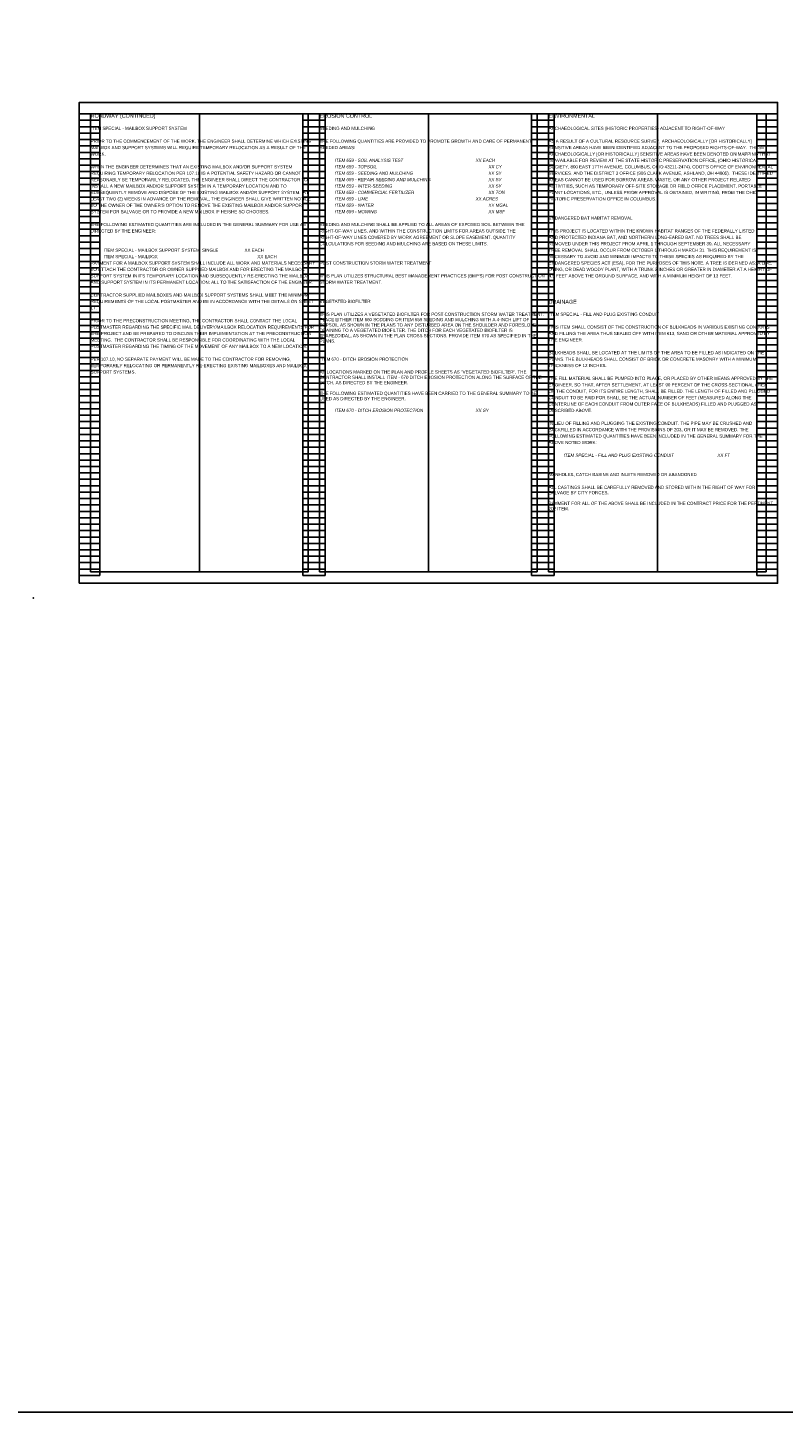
# Model space of a CAD drawing. Header units: feet. Extents: x -125 to 477, y -52 to 274.
# Tile 10 of 16: x 193 to 226, y 153 to 213. Entities that reach past the tile are written whole.
import ezdxf

# ---------------------------------------------------------------- set-up
doc = ezdxf.new("R2010")
doc.units = ezdxf.units.FT
doc.header["$MEASUREMENT"] = 0
doc.layers.add('0_VIEW', color=7, linetype='Continuous', plot=False)
doc.layers.add('SC_Scratch1', color=7, linetype='Continuous', plot=False)
doc.layers.add('SH_Text', color=7, linetype='Continuous')
doc.layers.add('TX_P_1', color=7, linetype='Continuous')
doc.styles.add('Slanted-Normal', font='font31.shx', dxfattribs={"height": 0.14})

# ---------------------------------------------------------------- blocks, each defined once
blk = doc.blocks.new('3COL')
at = {"layer": '0_VIEW', "color": 3, "linetype": 'Continuous'}
for p, q in [((2, 0.98), (2, 21.14)), ((2, 21.14), (2.9, 21.14)), ((2, 20.86), (2.9, 20.86)), ((2, 20.58), (2.9, 20.58)), ((2.9, 0.98), (2.9, 21.14)), ((11.76, 0.98), (11.76, 21.14)), ((11.76, 21.14), (12.74, 21.14)), ((11.76, 20.86), (12.74, 20.86)), ((11.76, 20.58), (12.74, 20.58)), ((12.74, 0.98), (12.74, 21.14)), ((21.76, 0.98), (21.76, 21.14)), ((21.76, 21.14), (22.74, 21.14)), ((21.76, 20.86), (22.74, 20.86)), ((21.76, 20.58), (22.74, 20.58)), ((22.74, 0.98), (22.74, 21.14)), ((31.6, 0.98), (31.6, 21.14)), ((31.6, 21.14), (32.5, 21.14)), ((31.6, 20.86), (32.5, 20.86)), ((31.6, 20.58), (32.5, 20.58)), ((32.5, 0.98), (32.5, 21.14)), ((2, 20.3), (2.9, 20.3)), ((2, 20.02), (2.9, 20.02)), ((11.76, 20.3), (12.74, 20.3)), ((11.76, 20.02), (12.74, 20.02)), ((21.76, 20.3), (22.74, 20.3)), ((21.76, 20.02), (22.74, 20.02)), ((31.6, 20.3), (32.5, 20.3)), ((31.6, 20.02), (32.5, 20.02)), ((2, 19.74), (2.9, 19.74)), ((2, 19.46), (2.9, 19.46)), ((11.76, 19.74), (12.74, 19.74)), ((11.76, 19.46), (12.74, 19.46)), ((21.76, 19.74), (22.74, 19.74)), ((21.76, 19.46), (22.74, 19.46)), ((31.6, 19.74), (32.5, 19.74)), ((31.6, 19.46), (32.5, 19.46)), ((2, 19.18), (2.9, 19.18)), ((2, 18.9), (2.9, 18.9)), ((11.76, 19.18), (12.74, 19.18)), ((11.76, 18.9), (12.74, 18.9)), ((21.76, 19.18), (22.74, 19.18)), ((21.76, 18.9), (22.74, 18.9)), ((31.6, 19.18), (32.5, 19.18)), ((31.6, 18.9), (32.5, 18.9)), ((2, 18.62), (2.9, 18.62)), ((2, 18.34), (2.9, 18.34)), ((11.76, 18.62), (12.74, 18.62)), ((11.76, 18.34), (12.74, 18.34)), ((21.76, 18.62), (22.74, 18.62)), ((21.76, 18.34), (22.74, 18.34)), ((31.6, 18.62), (32.5, 18.62)), ((31.6, 18.34), (32.5, 18.34)), ((2, 18.06), (2.9, 18.06)), ((2, 17.78), (2.9, 17.78)), ((11.76, 18.06), (12.74, 18.06)), ((11.76, 17.78), (12.74, 17.78)), ((21.76, 18.06), (22.74, 18.06)), ((21.76, 17.78), (22.74, 17.78)), ((31.6, 18.06), (32.5, 18.06)), ((31.6, 17.78), (32.5, 17.78)), ((2, 17.5), (2.9, 17.5)), ((2, 17.22), (2.9, 17.22)), ((2, 16.94), (2.9, 16.94)), ((11.76, 17.5), (12.74, 17.5)), ((11.76, 17.22), (12.74, 17.22)), ((11.76, 16.94), (12.74, 16.94)), ((21.76, 17.5), (22.74, 17.5)), ((21.76, 17.22), (22.74, 17.22)), ((21.76, 16.94), (22.74, 16.94)), ((31.6, 17.5), (32.5, 17.5)), ((31.6, 17.22), (32.5, 17.22)), ((31.6, 16.94), (32.5, 16.94)), ((2, 16.66), (2.9, 16.66)), ((2, 16.38), (2.9, 16.38)), ((11.76, 16.66), (12.74, 16.66)), ((11.76, 16.38), (12.74, 16.38)), ((21.76, 16.66), (22.74, 16.66)), ((21.76, 16.38), (22.74, 16.38)), ((31.6, 16.66), (32.5, 16.66)), ((31.6, 16.38), (32.5, 16.38)), ((2, 16.1), (2.9, 16.1)), ((2, 15.82), (2.9, 15.82)), ((11.76, 16.1), (12.74, 16.1)), ((11.76, 15.82), (12.74, 15.82)), ((21.76, 16.1), (22.74, 16.1)), ((21.76, 15.82), (22.74, 15.82)), ((31.6, 16.1), (32.5, 16.1)), ((31.6, 15.82), (32.5, 15.82)), ((2, 15.54), (2.9, 15.54)), ((2, 15.26), (2.9, 15.26)), ((11.76, 15.54), (12.74, 15.54)), ((11.76, 15.26), (12.74, 15.26)), ((21.76, 15.54), (22.74, 15.54)), ((21.76, 15.26), (22.74, 15.26)), ((31.6, 15.54), (32.5, 15.54)), ((31.6, 15.26), (32.5, 15.26)), ((2, 14.98), (2.9, 14.98)), ((2, 14.7), (2.9, 14.7)), ((11.76, 14.98), (12.74, 14.98)), ((11.76, 14.7), (12.74, 14.7)), ((21.76, 14.98), (22.74, 14.98)), ((21.76, 14.7), (22.74, 14.7)), ((31.6, 14.98), (32.5, 14.98)), ((31.6, 14.7), (32.5, 14.7)), ((2, 14.42), (2.9, 14.42)), ((2, 14.14), (2.9, 14.14)), ((11.76, 14.42), (12.74, 14.42)), ((11.76, 14.14), (12.74, 14.14)), ((21.76, 14.42), (22.74, 14.42)), ((21.76, 14.14), (22.74, 14.14)), ((31.6, 14.42), (32.5, 14.42)), ((31.6, 14.14), (32.5, 14.14)), ((2, 13.86), (2.9, 13.86)), ((2, 13.58), (2.9, 13.58)), ((11.76, 13.86), (12.74, 13.86)), ((11.76, 13.58), (12.74, 13.58)), ((21.76, 13.86), (22.74, 13.86)), ((21.76, 13.58), (22.74, 13.58)), ((31.6, 13.86), (32.5, 13.86)), ((31.6, 13.58), (32.5, 13.58)), ((2, 13.3), (2.9, 13.3)), ((2, 13.02), (2.9, 13.02)), ((2, 12.74), (2.9, 12.74)), ((11.76, 13.3), (12.74, 13.3)), ((11.76, 13.02), (12.74, 13.02)), ((11.76, 12.74), (12.74, 12.74)), ((21.76, 13.3), (22.74, 13.3)), ((21.76, 13.02), (22.74, 13.02)), ((21.76, 12.74), (22.74, 12.74)), ((31.6, 13.3), (32.5, 13.3)), ((31.6, 13.02), (32.5, 13.02)), ((31.6, 12.74), (32.5, 12.74)), ((2, 12.46), (2.9, 12.46)), ((2, 12.18), (2.9, 12.18)), ((11.76, 12.46), (12.74, 12.46)), ((11.76, 12.18), (12.74, 12.18)), ((21.76, 12.46), (22.74, 12.46)), ((21.76, 12.18), (22.74, 12.18)), ((31.6, 12.46), (32.5, 12.46)), ((31.6, 12.18), (32.5, 12.18)), ((2, 11.9), (2.9, 11.9)), ((2, 11.62), (2.9, 11.62)), ((11.76, 11.9), (12.74, 11.9)), ((11.76, 11.62), (12.74, 11.62)), ((21.76, 11.9), (22.74, 11.9)), ((21.76, 11.62), (22.74, 11.62)), ((31.6, 11.9), (32.5, 11.9)), ((31.6, 11.62), (32.5, 11.62)), ((2, 11.34), (2.9, 11.34)), ((2, 11.06), (2.9, 11.06)), ((11.76, 11.34), (12.74, 11.34)), ((11.76, 11.06), (12.74, 11.06)), ((21.76, 11.34), (22.74, 11.34)), ((21.76, 11.06), (22.74, 11.06)), ((31.6, 11.34), (32.5, 11.34)), ((31.6, 11.06), (32.5, 11.06)), ((2, 10.78), (2.9, 10.78)), ((2, 10.5), (2.9, 10.5)), ((11.76, 10.78), (12.74, 10.78)), ((11.76, 10.5), (12.74, 10.5)), ((21.76, 10.78), (22.74, 10.78)), ((21.76, 10.5), (22.74, 10.5)), ((31.6, 10.78), (32.5, 10.78)), ((31.6, 10.5), (32.5, 10.5)), ((2, 10.22), (2.9, 10.22)), ((2, 9.94), (2.9, 9.94)), ((11.76, 10.22), (12.74, 10.22)), ((11.76, 9.94), (12.74, 9.94)), ((21.76, 10.22), (22.74, 10.22)), ((21.76, 9.94), (22.74, 9.94)), ((31.6, 10.22), (32.5, 10.22)), ((31.6, 9.94), (32.5, 9.94)), ((2, 9.66), (2.9, 9.66)), ((2, 9.38), (2.9, 9.38)), ((2, 9.1), (2.9, 9.1)), ((11.76, 9.66), (12.74, 9.66)), ((11.76, 9.38), (12.74, 9.38)), ((11.76, 9.1), (12.74, 9.1)), ((21.76, 9.66), (22.74, 9.66)), ((21.76, 9.38), (22.74, 9.38)), ((21.76, 9.1), (22.74, 9.1)), ((31.6, 9.66), (32.5, 9.66)), ((31.6, 9.38), (32.5, 9.38)), ((31.6, 9.1), (32.5, 9.1)), ((2, 8.82), (2.9, 8.82)), ((2, 8.54), (2.9, 8.54)), ((11.76, 8.82), (12.74, 8.82)), ((11.76, 8.54), (12.74, 8.54)), ((21.76, 8.82), (22.74, 8.82)), ((21.76, 8.54), (22.74, 8.54)), ((31.6, 8.82), (32.5, 8.82)), ((31.6, 8.54), (32.5, 8.54)), ((2, 8.26), (2.9, 8.26)), ((2, 7.98), (2.9, 7.98)), ((11.76, 8.26), (12.74, 8.26)), ((11.76, 7.98), (12.74, 7.98)), ((21.76, 8.26), (22.74, 8.26)), ((21.76, 7.98), (22.74, 7.98)), ((31.6, 8.26), (32.5, 8.26)), ((31.6, 7.98), (32.5, 7.98)), ((2, 7.7), (2.9, 7.7)), ((2, 7.42), (2.9, 7.42)), ((11.76, 7.7), (12.74, 7.7)), ((11.76, 7.42), (12.74, 7.42)), ((21.76, 7.7), (22.74, 7.7)), ((21.76, 7.42), (22.74, 7.42)), ((31.6, 7.7), (32.5, 7.7)), ((31.6, 7.42), (32.5, 7.42)), ((2, 7.14), (2.9, 7.14)), ((2, 6.86), (2.9, 6.86)), ((11.76, 7.14), (12.74, 7.14)), ((11.76, 6.86), (12.74, 6.86)), ((21.76, 7.14), (22.74, 7.14)), ((21.76, 6.86), (22.74, 6.86)), ((31.6, 7.14), (32.5, 7.14)), ((31.6, 6.86), (32.5, 6.86)), ((2, 6.58), (2.9, 6.58)), ((2, 6.3), (2.9, 6.3)), ((11.76, 6.58), (12.74, 6.58)), ((11.76, 6.3), (12.74, 6.3)), ((21.76, 6.58), (22.74, 6.58)), ((21.76, 6.3), (22.74, 6.3)), ((31.6, 6.58), (32.5, 6.58)), ((31.6, 6.3), (32.5, 6.3)), ((2, 6.02), (2.9, 6.02)), ((2, 5.74), (2.9, 5.74)), ((2, 5.46), (2.9, 5.46)), ((11.76, 6.02), (12.74, 6.02)), ((11.76, 5.74), (12.74, 5.74)), ((11.76, 5.46), (12.74, 5.46)), ((21.76, 6.02), (22.74, 6.02)), ((21.76, 5.74), (22.74, 5.74)), ((21.76, 5.46), (22.74, 5.46)), ((31.6, 6.02), (32.5, 6.02)), ((31.6, 5.74), (32.5, 5.74)), ((31.6, 5.46), (32.5, 5.46)), ((2, 5.18), (2.9, 5.18)), ((2, 4.9), (2.9, 4.9)), ((11.76, 5.18), (12.74, 5.18)), ((11.76, 4.9), (12.74, 4.9)), ((21.76, 5.18), (22.74, 5.18)), ((21.76, 4.9), (22.74, 4.9)), ((31.6, 5.18), (32.5, 5.18)), ((31.6, 4.9), (32.5, 4.9)), ((2, 4.62), (2.9, 4.62)), ((2, 4.34), (2.9, 4.34)), ((11.76, 4.62), (12.74, 4.62)), ((11.76, 4.34), (12.74, 4.34)), ((21.76, 4.62), (22.74, 4.62)), ((21.76, 4.34), (22.74, 4.34)), ((31.6, 4.62), (32.5, 4.62)), ((31.6, 4.34), (32.5, 4.34)), ((2, 4.06), (2.9, 4.06)), ((2, 3.78), (2.9, 3.78)), ((11.76, 4.06), (12.74, 4.06)), ((11.76, 3.78), (12.74, 3.78)), ((21.76, 4.06), (22.74, 4.06)), ((21.76, 3.78), (22.74, 3.78)), ((31.6, 4.06), (32.5, 4.06)), ((31.6, 3.78), (32.5, 3.78)), ((2, 3.5), (2.9, 3.5)), ((2, 3.22), (2.9, 3.22)), ((11.76, 3.5), (12.74, 3.5)), ((11.76, 3.22), (12.74, 3.22)), ((21.76, 3.5), (22.74, 3.5)), ((21.76, 3.22), (22.74, 3.22)), ((31.6, 3.5), (32.5, 3.5)), ((31.6, 3.22), (32.5, 3.22)), ((2, 2.94), (2.9, 2.94)), ((2, 2.66), (2.9, 2.66)), ((11.76, 2.94), (12.74, 2.94)), ((11.76, 2.66), (12.74, 2.66)), ((21.76, 2.94), (22.74, 2.94)), ((21.76, 2.66), (22.74, 2.66)), ((31.6, 2.94), (32.5, 2.94)), ((31.6, 2.66), (32.5, 2.66)), ((2, 2.38), (2.9, 2.38)), ((2, 2.1), (2.9, 2.1)), ((2, 1.82), (2.9, 1.82)), ((11.76, 2.38), (12.74, 2.38)), ((11.76, 2.1), (12.74, 2.1)), ((11.76, 1.82), (12.74, 1.82)), ((21.76, 2.38), (22.74, 2.38)), ((21.76, 2.1), (22.74, 2.1)), ((21.76, 1.82), (22.74, 1.82)), ((31.6, 2.38), (32.5, 2.38)), ((31.6, 2.1), (32.5, 2.1)), ((31.6, 1.82), (32.5, 1.82)), ((2, 1.54), (2.9, 1.54)), ((2, 1.26), (2.9, 1.26)), ((11.76, 1.54), (12.74, 1.54)), ((11.76, 1.26), (12.74, 1.26)), ((21.76, 1.54), (22.74, 1.54)), ((21.76, 1.26), (22.74, 1.26)), ((31.6, 1.54), (32.5, 1.54)), ((31.6, 1.26), (32.5, 1.26)), ((2, 0.98), (2.9, 0.98)), ((11.76, 0.98), (12.74, 0.98)), ((21.76, 0.98), (22.74, 0.98)), ((31.6, 0.98), (32.5, 0.98))]:
    blk.add_line(p, q, dxfattribs=at)
at = {"layer": '0_VIEW', "color": 3}
blk.add_lwpolyline([(2, 0.64), (32.5, 0.64), (32.5, 21.64), (2, 21.64)], close=True, dxfattribs=at)
at = {"layer": '0_VIEW', "color": 3, "linetype": 'Continuous'}
blk.add_point((0, 0), dxfattribs=at)

msp = doc.modelspace()

# ---------------------------------------------------------------- linework, layer by layer
at = {"layer": 'SC_Scratch1'}
for p, q in [((200.23, 209.584), (200.23, 189.584)), ((210.23, 209.584), (210.23, 189.584)), ((220.23, 209.584), (220.23, 189.584))]:
    msp.add_line(p, q, dxfattribs=at)
for points in [[(194.98, 189.084), (225.48, 189.084), (225.48, 210.084), (194.98, 210.084)], [(195.48, 189.584), (204.98, 189.584), (204.98, 209.584), (195.48, 209.584)], [(205.48, 189.584), (214.98, 189.584), (214.98, 209.584), (205.48, 209.584)], [(215.48, 189.584), (224.98, 189.584), (224.98, 209.584), (215.48, 209.584)]]:
    msp.add_lwpolyline(points, close=True, dxfattribs=at)
at = {"layer": 'TX_P_1', "color": 1}
msp.add_lwpolyline([(101.278, 273.824), (476.97, 273.824), (476.97, 152.874), (101.278, 152.874)], close=True, dxfattribs=at)

# ---------------------------------------------------------------- block references
at = {"layer": 'SC_Scratch1'}
msp.add_blockref('3COL', (192.98, 188.444), dxfattribs=at)

# ---------------------------------------------------------------- texts
at = {"layer": 'SH_Text', "char_height": 0.14, "width": 9.5, "attachment_point": 1, "line_spacing_factor": 1.2, "style": 'Slanted-Normal'}
for s, insert in [("PRIOR TO THE COMMENCEMENT OF THE WORK, THE ENGINEER SHALL DETERMINE WHICH EXISTING MAILBOX AND SUPPORT SYSTEMS WILL REQUIRE TEMPORARY RELOCATION AS A RESULT OF THE WORK. \\P\\PWHEN THE ENGINEER DETERMINES THAT AN EXISTING MAILBOX AND/OR SUPPORT SYSTEM REQUIRING TEMPORARY RELOCATION PER 107.10 IS A POTENTIAL SAFETY HAZARD OR CANNOT REASONABLY BE TEMPORARILY RELOCATED, THE ENGINEER SHALL DIRECT THE CONTRACTOR TO INSTALL A NEW MAILBOX AND/OR SUPPORT SYSTEM IN A TEMPORARY LOCATION AND TO SUBSEQUENTLY REMOVE AND DISPOSE OF THE EXISTING MAILBOX AND/OR SUPPORT SYSTEM.{\\fCalibri|b0|i0|c0|p34;\\~} AT LEAST TWO (2) WEEKS IN ADVANCE OF THE REMOVAL, THE ENGINEER SHALL GIVE WRITTEN NOTICE TO THE OWNER OF THE OWNER'S OPTION TO REMOVE THE EXISTING MAILBOX AND/OR SUPPORT SYSTEM FOR SALVAGE OR TO PROVIDE A NEW MAILBOX IF HE/SHE SO CHOOSES.\\P\\PTHE FOLLOWING ESTIMATED QUANTITIES ARE INCLUDED IN THE GENERAL SUMMARY FOR USE AS DIRECTED BY THE ENGINEER:\\P\\P\\P\\P\\PPAYMENT FOR A MAILBOX SUPPORT SYSTEM SHALL INCLUDE ALL WORK AND MATERIALS NECESSARY TO ATTACH THE CONTRACTOR OR OWNER SUPPLIED MAILBOX AND FOR ERECTING THE MAILBOX SUPPORT SYSTEM IN ITS TEMPORARY LOCATION AND SUBSEQUENTLY RE-ERECTING THE MAILBOX AND SUPPORT SYSTEM IN ITS PERMANENT LOCATION; ALL TO THE SATISFACTION OF THE ENGINEER.\\P\\PCONTRACTOR SUPPLIED MAILBOXES AND MAILBOX SUPPORT SYSTEMS SHALL MEET THE MINIMUM REQUIREMENTS OF THE LOCAL POSTMASTER AND BE IN ACCORDANCE WITH THE DETAILS ON {\\C1;SHEET 17}. \\P\\PPRIOR TO THE PRECONSTRUCTION MEETING, THE CONTRACTOR SHALL CONTACT THE LOCAL POSTMASTER REGARDING THE SPECIFIC MAIL DELIVERY/MAILBOX RELOCATION REQUIREMENTS FOR THE PROJECT AND BE PREPARED TO DISCUSS THEIR IMPLEMENTATION AT THE PRECONSTRUCTION MEETING.{\\fCalibri|b0|i0|c0|p34;\\~} THE CONTRACTOR SHALL BE RESPONSIBLE FOR COORDINATING WITH THE LOCAL POSTMASTER REGARDING THE TIMING OF THE MOVEMENT OF ANY MAILBOX TO A NEW LOCATION.\\P\\PPER 107.10, NO SEPARATE PAYMENT WILL BE MADE TO THE CONTRACTOR FOR REMOVING, TEMPORARILY RELOCATING OR PERMANENTLY RE-ERECTING EXISTING MAILBOXES AND MAILBOX SUPPORT SYSTEMS.", (195.48, 208.464)), ('THE FOLLOWING QUANTITIES ARE PROVIDED TO PROMOTE GROWTH AND CARE OF PERMANENT SEEDED AREAS:\\P{\\Q7;\\C142;^I\\P\\C256;\\P\\P\\P\\P\\P\\P\\P\\P\\P\\P}SEEDING AND MULCHING SHALL BE APPLIED TO ALL AREAS OF EXPOSED SOIL BETWEEN THE RIGHT-OF-WAY LINES, AND WITHIN THE CONSTRUCTION LIMITS FOR AREAS OUTSIDE THE RIGHT-OF-WAY LINES COVERED BY WORK AGREEMENT OR SLOPE EASEMENT. QUANTITY CALCULATIONS FOR SEEDING AND MULCHING ARE BASED ON THESE LIMITS.', (205.48, 208.464)), ("\\P\\PAS A RESULT OF A CULTURAL RESOURCE SURVEY, ARCHAEOLOGICALLY [OR HISTORICALLY] SENSITIVE AREAS HAVE BEEN IDENTIFIED ADJACENT TO THE PROPOSED RIGHTS-OF-WAY.  THESE ARCHAEOLOGICALLY [OR HISTORICALLY] SENSITIVE AREAS HAVE BEEN DENOTED ON MAPPING THAT IS AVAILABLE FOR REVIEW AT THE STATE HISTORIC PRESERVATION OFFICE, (OHIO HISTORICAL SOCIETY, 800 EAST 17TH AVENUE, COLUMBUS, OHIO 43211-2474), ODOT'S OFFICE OF ENVIRONMENTAL SERVICES, AND THE DISTRICT 3 OFFICE (906 CLARK AVENUE, ASHLAND, OH 44805).  THESE IDENTIFIED AREAS CANNOT BE USED FOR BORROW AREAS, WASTE, OR ANY OTHER PROJECT RELATED ACTIVITIES, SUCH AS TEMPORARY OFF-SITE STORAGE OR FIELD OFFICE PLACEMENT, PORTABLE PLANT LOCATIONS, ETC., UNLESS PRIOR APPROVAL IS OBTAINED, IN WRITING, FROM THE OHIO HISTORIC PRESERVATION OFFICE IN COLUMBUS.", (215.48, 209.024)), ('THIS PROJECT IS LOCATED WITHIN THE KNOWN HABITAT RANGES OF THE FEDERALLY LISTED \\PAND PROTECTED INDIANA BAT, AND NORTHERN LONG-EARED BAT. NO TREES SHALL BE \\PREMOVED UNDER THIS PROJECT FROM APRIL 1 THROUGH SEPTEMBER 30. ALL NECESSARY \\PTREE REMOVAL SHALL OCCUR FROM OCTOBER 1 THROUGH MARCH 31. THIS REQUIREMENT IS \\PNECESSARY TO AVOID AND MINIMIZE IMPACTS TO THESE SPECIES AS REQUIRED BY THE \\PENDANGERED SPECIES ACT (ESA). FOR THE PURPOSES OF THIS NOTE, A TREE IS DEFINED AS: A LIVE, DYING, OR DEAD WOODY PLANT, WITH A TRUNK 3 INCHES OR GREATER IN DIAMETER AT A HEIGHT OF 4.5 FEET ABOVE THE GROUND SURFACE, AND WITH A MINIMUM HEIGHT OF 13 FEET.', (215.48, 204.544)), ("THIS PLAN UTILIZES STRUCTURAL BEST MANAGEMENT PRACTICES (BMP'S) FOR POST CONSTRUCTION STORM WATER TREATMENT.", (205.48, 202.584)), ('\\pxsm1;THIS PLAN UTILIZES A VEGETATED BIOFILTER FOR POST CONSTRUCTION STORM WATER TREATMENT. PLACE EITHER ITEM 660 SODDING OR ITEM 659 SEEDING AND MULCHING WITH A 4-INCH LIFT OF TOPSOIL AS SHOWN IN THE PLANS TO ANY DISTURBED AREA ON THE SHOULDER AND FORESLOPE DRAINING TO A VEGETATED BIOFILTER. THE DITCH FOR EACH VEGETATED BIOFILTER IS TRAPEZOIDAL, AS SHOWN IN THE PLAN CROSS SECTIONS. PROVIDE ITEM 670 AS SPECIFIED IN THE PLANS.', (205.48, 200.904)), ('THIS ITEM SHALL CONSIST OF THE CONSTRUCTION OF BULKHEADS IN VARIOUS EXISTING CONDUITS AND FILLING THE AREA THUS SEALED OFF WITH ITEM 613, SAND OR OTHER MATERIAL APPROVED BY THE ENGINEER.\\P\\PBULKHEADS SHALL BE LOCATED AT THE LIMITS OF THE AREA TO BE FILLED AS INDICATED ON THE PLANS. THE BULKHEADS SHALL CONSIST OF BRICK OR CONCRETE MASONRY WITH A MINIMUM THICKNESS OF 12 INCHES.\\P\\PTHE FILL MATERIAL SHALL BE PUMPED INTO PLACE, OR PLACED BY OTHER MEANS APPROVED BY THE ENGINEER, SO THAT, AFTER SETTLEMENT, AT LEAST 90 PERCENT OF THE CROSS-SECTIONAL AREA OF THE CONDUIT, FOR ITS ENTIRE LENGTH, SHALL BE FILLED. THE LENGTH OF FILLED AND PLUGGED CONDUIT TO BE PAID FOR SHALL BE THE ACTUAL NUMBER OF FEET (MEASURED ALONG THE CENTERLINE OF EACH CONDUIT FROM OUTER FACE OF BULKHEADS) FILLED AND PLUGGED AS DESCRIBED ABOVE.\\P\\PIN LIEU OF FILLING AND PLUGGING THE EXISTING CONDUIT, THE PIPE MAY BE CRUSHED AND BACKFILLED IN ACCORDANCE WITH THE PROVISIONS OF 203, OR IT MAY BE REMOVED. THE FOLLOWING ESTIMATED QUANTITIES HAVE BEEN INCLUDED IN THE GENERAL SUMMARY FOR THE ABOVE NOTED WORK:', (215.48, 200.344)), ('\\pxsm1;AT LOCATIONS MARKED ON THE PLAN AND PROFILE SHEETS AS "VEGETATED BIOFILTER", THE CONTRACTOR SHALL INSTALL ITEM - 670 DITCH EROSION PROTECTION ALONG THE SURFACE OF THE DITCH, AS DIRECTED BY THE ENGINEER.\\P\\PTHE FOLLOWING ESTIMATED QUANTITIES HAVE BEEN CARRIED TO THE GENERAL SUMMARY TO BE USED AS DIRECTED BY THE ENGINEER.', (205.48, 198.384)), ('\\pxsm1;ALL CASTINGS SHALL BE CAREFULLY REMOVED AND STORED WITHIN THE RIGHT OF WAY FOR SALVAGE BY CITY FORCES.\\P\\PPAYMENT FOR ALL OF THE ABOVE SHALL BE INCLUDED IN THE CONTRACT PRICE FOR THE PERTINENT 202 ITEM. ', (215.48, 193.344))]:
    msp.add_mtext(s, dxfattribs=dict(at, insert=insert))
at = {"layer": 'TX_P_1', "color": 3, "width": 9.5, "attachment_point": 1, "style": 'Slanted-Normal'}
for s, insert, char_height in [('ROADWAY (CONTINUED)', (195.48, 209.584), 0.17), ('EROSION CONTROL', (205.48, 209.584), 0.17), ('ENVIRONMENTAL', (215.48, 209.584), 0.17), ('ARCHAEOLOGICAL SITES (HISTORIC PROPERTIES) ADJACENT TO RIGHT-OF-WAY', (215.48, 209.024), 0.14), ('ENDANGERED BAT HABITAT REMOVAL', (215.48, 205.104), 0.14), ('DRAINAGE', (215.48, 201.464), 0.17)]:
    msp.add_mtext(s, dxfattribs=dict(at, insert=insert, char_height=char_height))
at = {"layer": 'TX_P_1', "color": 3, "char_height": 0.14, "width": 9.5, "attachment_point": 1, "line_spacing_factor": 1.2, "style": 'Slanted-Normal'}
for s, insert in [('ITEM SPECIAL - MAILBOX SUPPORT SYSTEM', (195.48, 209.024)), ('SEEDING AND MULCHING', (205.48, 209.024)), ('POST CONSTRUCTION STORM WATER TREATMENT', (205.48, 203.144)), ('\\pxb0.25,a0.25;VEGETATED BIOFILTER', (205.48, 201.464)), ('ITEM SPECIAL - FILL AND PLUG EXISTING CONDUIT', (215.48, 200.904)), ('\\pxb0.25,a0.25;ITEM 670 - DITCH EROSION PROTECTION', (205.48, 198.944)), ('\\pxb0.25,a0.25;MANHOLES, CATCH BASINS AND INLETS REMOVED OR ABANDONED', (215.48, 193.904))]:
    msp.add_mtext(s, dxfattribs=dict(at, insert=insert))
at = {"layer": 'TX_P_1', "char_height": 0.14, "width": 9.5, "attachment_point": 1, "line_spacing_factor": 1.2, "style": 'Slanted-Normal'}
for s, insert in [('{\\Q7;\\C142;^IITEM 659 - SOIL ANALYSIS TEST^I^I^I^I^I^IXX EACH\\P^IITEM 659 - TOPSOIL^I^I^I^I^I^I^I^I^IXX CY\\P^IITEM 659 - SEEDING AND MULCHING^I^I^I^I^I^IXX SY\\P^IITEM 659 - REPAIR SEEDING AND MULCHING^I^I^I^I^IXX SY\\P^IITEM 659 - INTER-SEEDING^I^I^I^I^I^I^I^IXX SY\\P^IITEM 659 - COMMERCIAL FERTILIZER^I^I^I^I^I^IXX TON\\P^IITEM 659 - LIME^I^I^I^I^I^I^I^I^IXX ACRES\\P^IITEM 659 - WATER^I^I^I^I^I^I^I^I^IXX MGAL\\P^IITEM 659 - MOWING^I^I^I^I^I^I^I^I^IXX MSF}', (205.568, 207.626)), ('\\P\\P\\P\\P\\P\\P\\P\\P\\P\\P\\P\\P\\P\\P\\P\\P\\P{\\C142;^IITEM SPECIAL - MAILBOX SUPPORT SYSTEM, SINGLE\\fCalibri|b0|i0|c0|p34;\\~\\~\\~\\~\\~\\~\\~\\~\\~\\~\\~\\~\\~\\~\\~\\~\\~\\~\\~\\Ffont31|c0; ^IXX EACH\\P^IITEM SPECIAL - MAILBOX^I^I^I^I^I^I^I  ^IXX EACH}', (195.48, 208.464)), ('{\\Q7;\\C142;^IITEM 670 - DITCH EROSION PROTECTION^I^I^I^I^IXX SY}', (205.568, 196.706)), ('{\\Q7;\\C142;^IITEM SPECIAL - FILL AND PLUG EXISTING CONDUIT^I^I^I^IXX FT}', (215.568, 194.746))]:
    msp.add_mtext(s, dxfattribs=dict(at, insert=insert))

doc.saveas('drawing.dxf')
